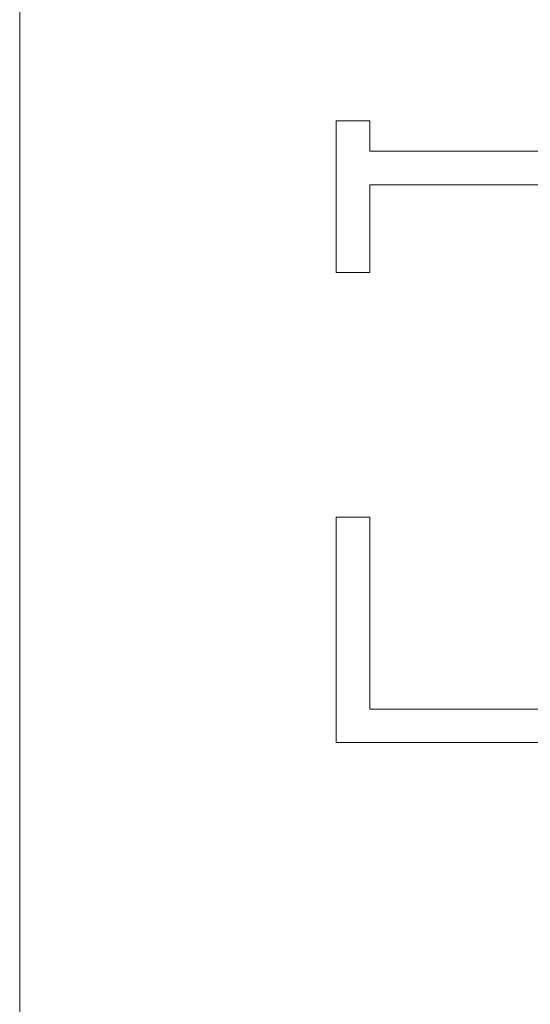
# Model space of a CAD drawing. Header units: centimetres. Extents: x -16053 to 7031, y -7778 to 254.
# Tile 52 of 256: x -14879 to -14691, y -3717 to -3356. Entities that reach past the tile are written whole.
import ezdxf

# ---------------------------------------------------------------- set-up
doc = ezdxf.new("R2010")
doc.units = ezdxf.units.CM
doc.header["$MEASUREMENT"] = 0
doc.layers.add('konstrukcja', color=250, linetype='CONTINUOUS', lineweight=15)

msp = doc.modelspace()

# ---------------------------------------------------------------- linework, layer by layer
at = {"layer": 'konstrukcja', "linetype": 'Continuous'}
for points in [[(-14878.806, -3222.259), (-14878.806, -3890.804), (-14878.806, -3840.913)], [(-14762.588, -3448.825), (-14762.588, -3393.064)], [(-14762.588, -3393.064), (-14750.262, -3393.064)], [(-14750.262, -3404.216), (-14750.262, -3393.064)], [(-14585.327, -3404.216), (-14750.262, -3404.216)], [(-14750.262, -3448.825), (-14750.262, -3416.542)], [(-14551.283, -3416.542), (-14750.262, -3416.542)], [(-14762.588, -3448.825), (-14750.262, -3448.825)], [(-14762.588, -3621.39), (-14762.588, -3538.629)], [(-14762.588, -3538.629), (-14750.262, -3538.629)], [(-14750.262, -3609.064), (-14750.262, -3538.629)], [(-14750.262, -3609.064), (-14254.869, -3609.064)], [(-14374.609, -3621.39), (-14762.588, -3621.39)]]:
    msp.add_lwpolyline(points, dxfattribs=at)

doc.saveas('drawing.dxf')
